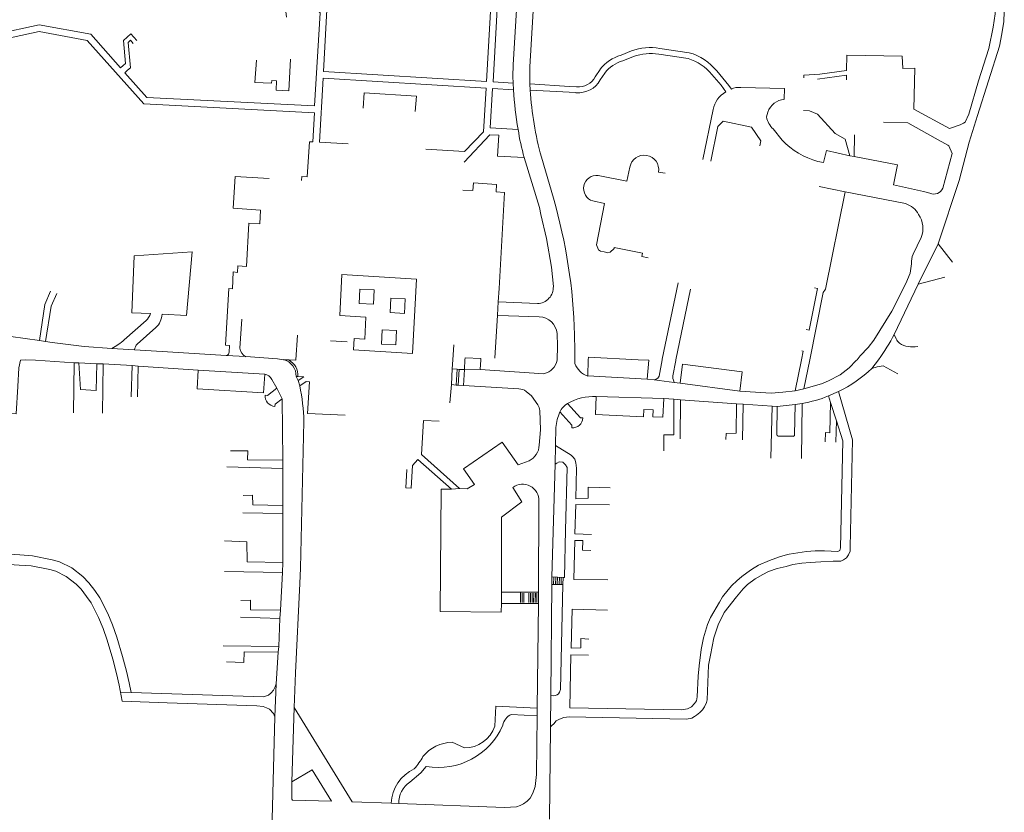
# Model space of a CAD drawing. Extents: x 145000 to 155000, y 457500 to 470000.
# Tile 42 of 196: x 145197 to 145468, y 462375 to 462594. Entities that reach past the tile are written whole.
import ezdxf

# ---------------------------------------------------------------- set-up
doc = ezdxf.new("R2010")
doc.units = 0
doc.header["$LTSCALE"] = 0.2
doc.header["$MEASUREMENT"] = 0
doc.layers.add('kant verharding', color=252, linetype='Continuous', lineweight=0)

msp = doc.modelspace()

# ---------------------------------------------------------------- linework, layer by layer
at = {"layer": 'kant verharding', "lineweight": 0}
for p, q in [((145343.6, 462440.17), (145343.53, 462438.14)), ((145344.11, 462440.15), (145344.05, 462438.13)), ((145344.62, 462440.13), (145344.56, 462438.12)), ((145345.13, 462440.11), (145345.07, 462438.11)), ((145345.64, 462440.1), (145345.59, 462438.1))]:
    msp.add_line(p, q, dxfattribs=at)
at = {"layer": 'kant verharding', "lineweight": 0, "flags": 128}
for points in [[(145455.38, 462564.6), (145456.29, 462565.06), (145456.79, 462565.35), (145457.8, 462567.59), (145460.4, 462576.73), (145463.23, 462585.64), (145464.44, 462591.53), (145465.01, 462595.2), (145465.13, 462598.32), (145465.02, 462601.2), (145464.84, 462603.97), (145464.16, 462607.26), (145462.08, 462616.16), (145457.07, 462636.46), (145452.47, 462653.33)], [(145449.36, 462531.91), (145455.11, 462549.3), (145457.89, 462559.84), (145460.17, 462567.21), (145466.24, 462586.3), (145466.86, 462589.72), (145467.38, 462593.11), (145467.5, 462595.76), (145467.52, 462599.64), (145467.25, 462602.87), (145466.93, 462605.3), (145465.95, 462610.14), (145463.85, 462619.22), (145461.42, 462629.75), (145457.05, 462647.67)], [(145281.72, 462606.58), (145280.23, 462579.3), (145325.05, 462576.55), (145327.44, 462618.4)], [(145329.24, 462618.3), (145326.89, 462576.43), (145332.41, 462576.08)], [(145334.45, 462614.59), (145332.45, 462581.14)], [(145270.09, 462594.26), (145269.47, 462599.02), (145270.29, 462599.77), (145272.1, 462597.63), (145274.42, 462599.87), (145272.61, 462601.93), (145272.95, 462602.27), (145279.31, 462595.48), (145277.81, 462569.84), (145231.63, 462572.16), (145225.56, 462578.93), (145226.35, 462579.64)], [(145337, 462575.93), (145337, 462580.58), (145338.3, 462602.26)], [(145225.14, 462581.01), (145224.36, 462580.34), (145216.21, 462589.55), (145201.99, 462592.2), (145190.14, 462589.58)], [(145189.72, 462587.62), (145202.02, 462590.34), (145215.26, 462587.87), (145223, 462579.13), (145230.78, 462570.38), (145277.76, 462567.98), (145277.3, 462559.94), (145276.37, 462560), (145275.78, 462550.34), (145274.31, 462550.39), (145274.23, 462549.32)], [(145228.86, 462587.86), (145227.26, 462589.66), (145225.2, 462587.84), (145225.77, 462581.56), (145225.14, 462581.01)], [(145226.35, 462579.64), (145227.12, 462580.33), (145226.47, 462587.33), (145227.12, 462587.93), (145227.92, 462587.03)], [(145372.74, 462585.69), (145380.79, 462584.49)], [(145362.09, 462583.85), (145364.96, 462585)], [(145362.58, 462582.29), (145365.54, 462583.46)], [(145372.49, 462584.07), (145380.55, 462582.87)], [(145455.38, 462564.6), (145452.42, 462563.66), (145442.68, 462568.96), (145442.92, 462580.2), (145439.59, 462580.17), (145439.4, 462583.55), (145424.17, 462583.79), (145424.12, 462579.61), (145416.75, 462578.59), (145412.34, 462578.33), (145412.34, 462577.59)], [(145271.2, 462582.7), (145270.66, 462573.97), (145267.22, 462574.18), (145267.35, 462576.72), (145266.02, 462576.8), (145265.98, 462576.07), (145261.39, 462576.32), (145261.77, 462582.41)], [(145308.4, 462557.96), (145319.02, 462557.28), (145324.24, 462562.74), (145324.95, 462574.72), (145280.12, 462577.49), (145279.14, 462559.84), (145287.02, 462559.37)], [(145354.99, 462577.83), (145356.32, 462579.91)], [(145356.39, 462576.99), (145357.6, 462578.89)], [(145387.1, 462578.49), (145389.63, 462575.53), (145390.89, 462573.71)], [(145388.4, 462579.49), (145391.76, 462575.42), (145392.46, 462574.45)], [(145416.1, 462577.2), (145424.11, 462578.29), (145424.1, 462577.04)], [(145332.41, 462576.08), (145332.55, 462574.23), (145326.75, 462574.61), (145326.13, 462563.84), (145333.78, 462563.39)], [(145337.11, 462574.21), (145337, 462575.93)], [(145337, 462575.93), (145347.91, 462575.23), (145349.84, 462575.12)], [(145395, 462574.93), (145407.04, 462574.65)], [(145291.13, 462569.18), (145291.39, 462573.48), (145305.78, 462572.57), (145305.5, 462568.3)], [(145337.11, 462574.21), (145349.69, 462573.49)], [(145407.04, 462574.65), (145407, 462571.66)], [(145387.4, 462568.89), (145384.62, 462555.1)], [(145402.47, 462568.13), (145402.13, 462566.8)], [(145425.04, 462556.13), (145423.78, 462560.7), (145421.02, 462562.23), (145416.16, 462567.54), (145413.98, 462568.52), (145412.24, 462568.57)], [(145386.8, 462554.65), (145388.74, 462564.22), (145390.19, 462565.6), (145397.98, 462563.97), (145400.54, 462560.23), (145400.26, 462558.86)], [(145434.26, 462565.37), (145440.97, 462565.2), (145448.52, 462560.96), (145452.02, 462559.03), (145452.28, 462558.89), (145453.19, 462556.71), (145450.6, 462547.2)], [(145335.47, 462555.62), (145328.12, 462556.01), (145328.44, 462561.76), (145326.03, 462561.9), (145318.98, 462554.35)], [(145403.95, 462563.52), (145406.43, 462560.4)], [(145426.23, 462555.88), (145426.34, 462561.91)], [(145416.2, 462554.54), (145417.77, 462554.25), (145418.58, 462557.56), (145425.04, 462556.13)], [(145426.23, 462555.88), (145425.04, 462556.13)], [(145447.05, 462545.81), (145445.3, 462546.25), (145437.05, 462548.13), (145438.14, 462553.59), (145426.23, 462555.88)], [(145335.47, 462555.62), (145339.65, 462541.87), (145340.04, 462540), (145341.59, 462533.35), (145342.96, 462525.44), (145343.47, 462520.16)], [(145340.17, 462555.76), (145343.48, 462544.48)], [(145254.31, 462502.1), (145254.39, 462503.9), (145253.25, 462503.95), (145254.17, 462519.62), (145255.19, 462519.46), (145255.38, 462524.17), (145256.55, 462524.01), (145256.66, 462525.83), (145259.03, 462525.67), (145259.7, 462537.57), (145262.7, 462537.38), (145262.94, 462541.19), (145255.42, 462541.66), (145255.94, 462550.4), (145265.3, 462549.84)], [(145364.52, 462553), (145363.69, 462549.14), (145355.82, 462550.72)], [(145374.23, 462551.31), (145372.41, 462551.65)], [(145328.52, 462519.57), (145330.03, 462546), (145327.75, 462546.16), (145327.86, 462548.23), (145321.47, 462548.63), (145321.33, 462546.55), (145318.58, 462546.62)], [(145414.01, 462500), (145417.74, 462518.45), (145418.32, 462519.44), (145423.76, 462546.22)], [(145423.76, 462546.22), (145416.56, 462547.63)], [(145423.76, 462546.22), (145440.36, 462542.95)], [(145354.37, 462543.69), (145357.57, 462542.99), (145355.3, 462531.63), (145355.9, 462530.2), (145356.4, 462529.85), (145357.44, 462529.66), (145358.47, 462529.42), (145359.07, 462529.55), (145360.19, 462530.63), (145360.24, 462530.87), (145367.95, 462529.31), (145367.78, 462528.42), (145369.54, 462528.07)], [(145444.67, 462533.62), (145442.42, 462529.02)], [(145443.81, 462520.75), (145449.36, 462531.91)], [(145453.26, 462526.81), (145449.36, 462531.91)], [(145232.68, 462512.67), (145227.53, 462512.88), (145228.14, 462528.6), (145244.1, 462529.66), (145242.59, 462512.14), (145235.88, 462512.49)], [(145442.03, 462526.4), (145441.67, 462523.8), (145440.39, 462520.96)], [(145291.6, 462505.68), (145288.71, 462505.81), (145288.49, 462502.72), (145304.68, 462501.74), (145305.86, 462522.15), (145285.31, 462523.42), (145284.71, 462512.13), (145291.87, 462511.72), (145291.6, 462505.68)], [(145373.41, 462500), (145373.43, 462500.11), (145377.77, 462521.17)], [(145427.01, 462500), (145427.91, 462501.04), (145430.09, 462503.36), (145431.59, 462505.39), (145436.63, 462513.39), (145440.39, 462520.96)], [(145437.25, 462506.97), (145443.81, 462520.75)], [(145443.81, 462520.75), (145451.19, 462522.75)], [(145202.1, 462505.24), (145203.58, 462515.2), (145205.16, 462518.84)], [(145203.81, 462504.99), (145205.3, 462514.75), (145206.85, 462518.18)], [(145290.22, 462519.43), (145294.18, 462519.26), (145294.01, 462515.3), (145290.06, 462515.47), (145290.22, 462519.43)], [(145328.31, 462515.91), (145328.52, 462519.57)], [(145377.18, 462500), (145381.21, 462519.37)], [(145415.27, 462519.75), (145416.12, 462519.61), (145413.83, 462508.1), (145413, 462508.27)], [(145298.76, 462516.93), (145302.75, 462516.74), (145302.56, 462512.75), (145298.57, 462512.94), (145298.76, 462516.93)], [(145328.31, 462515.91), (145328.09, 462512.23)], [(145339.11, 462515.42), (145328.31, 462515.91)], [(145225.44, 462505.43), (145231.43, 462510.75)], [(145257.73, 462511.15), (145257.26, 462503.14)], [(145328.09, 462512.23), (145327.39, 462500.42)], [(145331.16, 462512.1), (145328.09, 462512.23)], [(145339.61, 462511.81), (145331.16, 462512.1)], [(145234.14, 462508.83), (145229.01, 462504.3)], [(145296.38, 462508.23), (145300.33, 462508.01), (145300.11, 462504.06), (145296.16, 462504.28), (145296.38, 462508.23)], [(145344.53, 462500), (145344.64, 462503.75), (145344.52, 462507.18)], [(145202.1, 462505.24), (145194.27, 462506.35)], [(145203.81, 462504.99), (145202.1, 462505.24)], [(145228.28, 462502.69), (145222.01, 462503.08), (145214.39, 462503.67), (145205.6, 462504.74), (145203.81, 462504.99)], [(145273.09, 462506.73), (145272.6, 462500)], [(145286.77, 462504.91), (145282.2, 462505.15)], [(145349.31, 462506.84), (145349.42, 462502.58), (145349.42, 462500)], [(145437.25, 462506.97), (145437.79, 462505.75)], [(145253.5, 462501.16), (145235.87, 462502.22), (145228.28, 462502.69)], [(145316.05, 462504.12), (145315.82, 462500)], [(145411.82, 462502.43), (145412.18, 462502.36), (145411.71, 462500)], [(145188.03, 462485.21), (145195.7, 462485.08), (145196.14, 462492.65), (145196.44, 462497.72), (145196.88, 462499.84), (145198.28, 462499.99), (145201.03, 462499.87), (145211.65, 462499.17)], [(145211.65, 462499.17), (145211.48, 462485.35)], [(145211.65, 462499.17), (145212.97, 462499.17)], [(145212.97, 462499.17), (145213.36, 462491.79), (145217.73, 462491.47), (145217.85, 462498.87)], [(145217.85, 462498.87), (145212.97, 462499.17)], [(145258.84, 462500.83), (145253.5, 462501.16)], [(145267.56, 462500.27), (145258.84, 462500.83)], [(145267.56, 462500.27), (145269.22, 462500)], [(145269.24, 462500), (145269.22, 462500)], [(145269.24, 462500), (145269.22, 462500)], [(145270.71, 462499.93), (145269.24, 462500)], [(145272.6, 462500), (145272.59, 462499.84), (145270.71, 462499.93)], [(145315.82, 462500), (145315.67, 462497.45)], [(145319.01, 462497.39), (145319.15, 462500)], [(145319.15, 462500), (145319.18, 462500.55), (145323.5, 462500.35), (145323.48, 462500)], [(145323.48, 462500), (145323.36, 462497.25)], [(145344.52, 462499.9), (145344.53, 462500)], [(145349.42, 462500), (145349.42, 462498.93)], [(145352.93, 462495.51), (145353.09, 462500)], [(145353.09, 462500), (145353.11, 462500.69), (145366.8, 462500)], [(145366.8, 462500), (145369.71, 462499.85), (145369.31, 462494.66)], [(145371.21, 462494.48), (145371.77, 462494.64), (145372.2, 462494.95), (145372.56, 462495.48), (145373.41, 462500)], [(145376.72, 462493.75), (145376.48, 462494.36), (145376.35, 462494.86), (145376.33, 462495.53), (145377.13, 462499.73), (145377.18, 462500)], [(145411.71, 462500), (145409.98, 462491.42)], [(145412.39, 462491.99), (145417.22, 462493.39), (145419.15, 462494.13), (145422.38, 462495.84), (145424.87, 462497.73), (145426.79, 462499.75), (145427.01, 462500)], [(145412.39, 462491.99), (145414.01, 462500)], [(145431.08, 462497.55), (145432.94, 462500)], [(145217.85, 462498.87), (145219.67, 462498.81)], [(145219.67, 462498.81), (145219.43, 462485.27)], [(145219.67, 462498.81), (145227.57, 462498.4)], [(145227.57, 462498.4), (145227.31, 462489.8)], [(145227.57, 462498.4), (145229.22, 462498.21)], [(145229.22, 462498.21), (145229.03, 462489.77)], [(145229.22, 462498.21), (145245.76, 462497.08)], [(145264.06, 462496.01), (145263.73, 462490.91), (145245.51, 462491.97), (145245.76, 462497.08)], [(145245.76, 462497.08), (145264.06, 462496.01)], [(145315.67, 462497.45), (145315.43, 462493.13)], [(145317, 462497.37), (145315.67, 462497.45)], [(145316.78, 462493.02), (145317, 462497.37)], [(145317, 462497.37), (145317.54, 462497.34)], [(145317.29, 462492.98), (145317.54, 462497.34)], [(145317.54, 462497.34), (145319, 462497.26)], [(145319, 462497.26), (145318.74, 462492.92)], [(145319, 462497.26), (145319.01, 462497.39)], [(145323.36, 462497.25), (145319.01, 462497.39)], [(145323.36, 462497.25), (145340.87, 462496.14)], [(145394.73, 462491.32), (145395.39, 462496.62), (145379.04, 462498.79), (145378.36, 462493.54)], [(145432.51, 462498.02), (145431.08, 462497.55)], [(145438.22, 462496.09), (145434.18, 462498.3), (145432.51, 462498.02)], [(145267.44, 462492.12), (145266.06, 462494.56)], [(145272.7, 462495.39), (145273.24, 462494.26)], [(145272.7, 462495.39), (145273.2, 462495.36)], [(145273.2, 462495.36), (145274.79, 462495.25), (145273.24, 462494.26)], [(145273.24, 462494.26), (145273.7, 462492.77)], [(145273.7, 462492.77), (145275.49, 462493.95), (145276.4, 462493.9), (145275.87, 462485.14), (145286.2, 462484.76)], [(145369.31, 462494.66), (145352.93, 462495.51)], [(145369.31, 462494.66), (145371.21, 462494.48)], [(145371.21, 462494.48), (145376.72, 462493.75)], [(145376.72, 462493.75), (145378.36, 462493.54)], [(145378.36, 462493.54), (145394.73, 462491.32)], [(145267.44, 462492.12), (145264.8, 462490.16), (145264.17, 462490.21)], [(145268.88, 462489.18), (145267.44, 462492.12)], [(145314.99, 462488.16), (145315.43, 462493.13)], [(145315.43, 462493.13), (145316.78, 462493.02)], [(145316.78, 462493.02), (145317.29, 462492.98)], [(145318.74, 462492.92), (145317.29, 462492.98)], [(145318.74, 462492.92), (145333.96, 462491.94)], [(145335.97, 462491.26), (145337.42, 462490.06), (145339.22, 462487.56)], [(145342.69, 462398.91), (145343.01, 462399.35), (145343.57, 462399.8), (145344.27, 462400.57), (145345.12, 462401.04), (145346.37, 462401.51), (145347.82, 462401.7), (145380.1, 462401.07), (145381.6, 462401.31), (145382.33, 462401.76), (145382.88, 462402.18), (145383.81, 462402.88), (145384.51, 462403.62), (145385.04, 462404.47), (145385.62, 462405.64), (145385.75, 462406.39), (145386.19, 462415.89), (145386.66, 462418.69), (145387.61, 462423.43), (145388.82, 462426.98), (145390.44, 462430.44), (145393.84, 462434.75), (145395.65, 462436.92), (145396.9, 462438.16), (145399.01, 462439.7), (145401.09, 462440.87), (145402.62, 462441.66), (145405.02, 462442.55), (145407.55, 462443.09), (145409.38, 462443.6), (145411.81, 462443.97), (145414.13, 462444.21), (145417.03, 462444.39), (145420.43, 462444.53), (145422.53, 462444.54), (145423.26, 462444.94), (145424.09, 462445.43), (145424.69, 462446.25), (145425.15, 462447.33), (145425.1, 462448.4), (145425.72, 462477.92), (145421.92, 462491.24)], [(145394.73, 462491.32), (145403.41, 462490.76), (145406.56, 462491.04), (145409.98, 462491.42)], [(145409.98, 462491.42), (145412.39, 462491.99)], [(145419.15, 462490.01), (145421.92, 462491.24)], [(145266.87, 462487.14), (145266.92, 462487.73), (145268.88, 462489.18)], [(145268.88, 462489.18), (145269.09, 462472.32)], [(145373.85, 462489.28), (145373.63, 462484.21), (145370.87, 462484.3), (145370.92, 462486.15), (145368.32, 462486.25), (145368.25, 462484.26), (145355.11, 462484.94), (145355.26, 462489.88)], [(145355.26, 462489.88), (145373.85, 462489.28)], [(145373.86, 462474.92), (145373.83, 462479.32), (145376.6, 462479.28), (145376.61, 462489.09)], [(145373.85, 462489.28), (145376.61, 462489.09)], [(145376.61, 462489.09), (145378.46, 462488.96)], [(145378.46, 462488.96), (145378.32, 462478.18)], [(145378.46, 462488.96), (145393.85, 462487.86)], [(145419.71, 462488.24), (145419.56, 462479.87), (145418.3, 462479.92), (145418.28, 462477.4)], [(145419.15, 462490.01), (145419.71, 462488.24)], [(145419.71, 462488.24), (145421.33, 462483.14)], [(145339.73, 462485.98), (145339.89, 462480.69), (145339.59, 462476.46)], [(145348.54, 462481.24), (145348.56, 462481.94), (145345.24, 462485.6)], [(145347.39, 462487.96), (145350.96, 462484.02), (145351.62, 462483.95)], [(145393.85, 462487.86), (145393.76, 462479.73), (145391.01, 462479.69), (145390.92, 462478)], [(145393.85, 462487.86), (145395.69, 462487.73)], [(145395.69, 462487.73), (145395.52, 462477.94)], [(145395.69, 462487.73), (145403.71, 462487.16)], [(145403.32, 462472.91), (145403.71, 462487.16)], [(145403.71, 462487.16), (145405.07, 462487.07)], [(145404.91, 462479.45), (145405.07, 462487.07)], [(145405.07, 462487.07), (145410, 462487.63)], [(145410, 462487.63), (145409.82, 462479.3)], [(145410, 462487.63), (145411.89, 462487.93)], [(145411.7, 462472.78), (145411.89, 462487.93)], [(145272.14, 462404.24), (145272.53, 462413.81), (145273.7, 462438.43), (145273.92, 462442.58), (145274.85, 462483)], [(145317.64, 462464.56), (145307.22, 462473.92), (145307.76, 462483.25), (145312.02, 462483.03)], [(145421.33, 462483.14), (145423.07, 462477.64), (145422.5, 462448.22), (145422.32, 462447.52), (145421.77, 462447.19), (145418.07, 462447.41), (145415.52, 462447.4), (145413.07, 462447.21), (145410.77, 462446.87), (145408.37, 462446.43), (145407.24, 462446.19), (145405.69, 462445.72), (145402.89, 462444.76), (145399.95, 462443.45), (145398.02, 462442.21), (145396.72, 462441.29), (145395.31, 462440.3), (145393.91, 462439.1), (145392.55, 462437.83), (145391.6, 462436.61), (145390.04, 462434.75), (145389.2, 462433.25), (145386.71, 462428.99), (145385.9, 462427.09), (145384.81, 462423.42), (145384.11, 462420.2), (145383.54, 462415.7), (145383.28, 462412.93), (145383.05, 462407.16), (145382.82, 462406.08), (145382.27, 462405.33), (145381.49, 462404.49), (145380.36, 462403.89), (145378.86, 462403.6), (145348.01, 462404.17), (145348.31, 462418.77), (145353.11, 462418.7)], [(145421.2, 462477.32), (145421.33, 462483.14)], [(145344.16, 462481.36), (145344.09, 462476.36)], [(145336.78, 462472.17), (145333.83, 462471.1), (145329.43, 462477.32), (145318.77, 462469.91), (145321.76, 462465.68), (145319.8, 462464.48), (145317.64, 462464.56)], [(145409.4, 462478.9), (145405.34, 462478.95)], [(145269.09, 462472.32), (145259.34, 462472.47), (145259.45, 462474.95), (145254.68, 462474.92)], [(145344.09, 462476.36), (145344.01, 462471.26)], [(145344.09, 462476.36), (145348.35, 462473.74), (145348.82, 462473.27), (145349.42, 462472.64), (145349.67, 462471.61), (145349.88, 462470.16), (145349.67, 462461.71), (145353.02, 462461.85), (145353.03, 462464.87), (145359.06, 462464.77)], [(145269.03, 462470), (145269.09, 462472.32)], [(145315.42, 462464.37), (145306.16, 462472.56), (145304.76, 462470.87), (145304.37, 462464.67), (145302.9, 462464.74), (145303.2, 462469.75)], [(145346.15, 462440.08), (145346.58, 462440.06), (145346.85, 462453.03), (145347.23, 462470.28), (145346.81, 462471.05), (145346.41, 462471.4), (145346.04, 462471.83), (145345.07, 462471.86), (145344.39, 462471.54), (145344.01, 462471.26)], [(145253.63, 462470.5), (145269.03, 462470)], [(145269.03, 462470), (145269.05, 462459.9)], [(145344.01, 462471.26), (145343.09, 462440.19)], [(145315.42, 462464.37), (145312.6, 462464.34), (145312.37, 462430.69), (145329.15, 462430.47), (145329.22, 462432.87)], [(145317.64, 462464.56), (145315.42, 462464.37)], [(145329.22, 462435.98), (145329.23, 462456.64), (145334.82, 462460.89), (145332.33, 462464.85)], [(145258.16, 462462.63), (145260.74, 462462.66), (145260.76, 462460.04), (145269.05, 462459.9)], [(145339.48, 462461.04), (145339.42, 462435.97)], [(145269.05, 462459.9), (145269.05, 462457.63)], [(145353.92, 462451.9), (145349.39, 462452.07), (145349.66, 462460.14), (145358.92, 462460.02)], [(145258.06, 462457.85), (145269.05, 462457.63)], [(145269.05, 462457.63), (145269.08, 462444.13)], [(145358.48, 462439.37), (145349.11, 462439.52), (145349.36, 462450.22), (145351.61, 462450.23), (145351.52, 462447.56), (145353.82, 462447.49)], [(145227.33, 462408.4), (145226.74, 462411.05), (145226.01, 462414.26), (145224.98, 462418.31), (145223.38, 462423.64), (145222.22, 462427), (145220.91, 462430.18), (145218.71, 462434.49), (145217.29, 462436.5), (145215.7, 462438.61), (145214.08, 462440.29), (145210.97, 462442.7), (145207.63, 462444.39), (145205.56, 462444.95), (145200.21, 462446.01), (145196.74, 462446.27), (145171.87, 462447.87)], [(145253.03, 462450.11), (145259.18, 462449.85), (145259.23, 462444.32), (145269.08, 462444.13)], [(145224.86, 462405.99), (145224.01, 462410.44), (145223.29, 462413.6), (145222.28, 462417.57), (145220.71, 462422.78), (145219.6, 462426.01), (145218.37, 462429.01), (145216.3, 462433.04), (145215.03, 462434.85), (145213.57, 462436.79), (145212.21, 462438.2), (145209.47, 462440.33), (145206.62, 462441.77), (145204.92, 462442.23), (145199.83, 462443.23), (145196.54, 462443.48), (145168.22, 462445.25)], [(145269.08, 462444.13), (145268.97, 462441.43)], [(145253.02, 462441.73), (145268.97, 462441.43)], [(145268.97, 462441.43), (145268.42, 462431.05)], [(145343.02, 462438.16), (145343.09, 462440.19)], [(145343.09, 462440.19), (145346.15, 462440.08)], [(145346.15, 462440.08), (145346.1, 462438.09)], [(145343.02, 462438.16), (145342.78, 462407.65)], [(145342.78, 462407.65), (145343.43, 462407.52), (145343.93, 462407.59), (145344.48, 462407.72), (145344.93, 462408.06), (145345.18, 462408.51), (145345.41, 462409.26), (145346.1, 462438.09)], [(145346.1, 462438.09), (145343.02, 462438.16)], [(145329.22, 462432.87), (145329.22, 462435.98)], [(145339.42, 462435.97), (145329.22, 462435.98)], [(145334.47, 462435.78), (145334.45, 462433.16)], [(145334.92, 462435.77), (145334.9, 462433.15)], [(145335.37, 462435.77), (145335.35, 462433.15)], [(145336.72, 462435.76), (145336.7, 462433.14)], [(145337.17, 462435.76), (145337.15, 462433.14)], [(145337.62, 462435.75), (145337.6, 462433.13)], [(145338.07, 462435.75), (145338.05, 462433.13)], [(145338.52, 462435.75), (145338.5, 462433.12)], [(145338.97, 462435.74), (145338.95, 462433.12)], [(145339.42, 462435.97), (145339.4, 462432.89)], [(145268.42, 462431.05), (145260.14, 462431.19), (145260.18, 462433.77), (145257.5, 462433.68)], [(145339.4, 462432.89), (145329.22, 462432.87)], [(145339.4, 462432.89), (145339.03, 462404.04)], [(145353.2, 462423.1), (145351, 462423.23), (145351.07, 462420.66), (145348.34, 462420.6), (145348.69, 462431.29), (145358.39, 462431.02)], [(145257.41, 462429.13), (145268.23, 462428.75)], [(145268.23, 462428.75), (145267.92, 462421.06)], [(145268.23, 462428.75), (145268.42, 462431.05)], [(145252.61, 462421.23), (145267.92, 462421.06)], [(145267.92, 462421.06), (145267.78, 462419.52)], [(145267.78, 462419.52), (145258.41, 462419.63), (145258.37, 462416.68), (145253.6, 462416.83)], [(145267.19, 462410.79), (145267.78, 462419.52)], [(145227.33, 462408.4), (145263.77, 462407.23), (145265.15, 462407.67), (145265.86, 462408.32), (145266.48, 462409.04), (145266.89, 462409.81), (145267.02, 462410.19), (145267.19, 462410.79)], [(145267.19, 462410.79), (145266.87, 462401.71)], [(145224.38, 462408.49), (145227.33, 462408.4)], [(145342.78, 462407.65), (145342.69, 462398.91)], [(145266.87, 462401.71), (145266.7, 462402.19), (145266.45, 462402.61), (145265.38, 462403.77), (145264.56, 462404.17), (145263.64, 462404.53), (145261.91, 462404.69), (145237.27, 462405.58), (145224.86, 462405.99)], [(145271.54, 462383.76), (145272.14, 462404.24)], [(145298.86, 462377.91), (145288.11, 462378.31), (145272.14, 462404.24)], [(145339.03, 462404.04), (145327.62, 462404.61), (145327.34, 462399.15)], [(145252.99, 462277.35), (145255.5, 462278.35), (145256.83, 462279.01), (145257.83, 462279.66), (145259.61, 462281.3), (145261.47, 462283.39), (145262.58, 462285.46), (145263.47, 462287.61), (145264.03, 462290.46), (145264.18, 462295.45), (145264.94, 462327.87), (145266.87, 462401.71)], [(145339, 462401.97), (145338.8, 462385.82), (145338.48, 462382.55), (145338.15, 462381.65), (145337.75, 462380.52), (145337.09, 462379.33), (145336.24, 462378.51), (145335.26, 462377.76), (145334.36, 462377.27), (145333.3, 462376.9), (145330.03, 462376.74), (145300.92, 462377.83)], [(145339, 462401.97), (145331.89, 462402.37)], [(145339.03, 462404.04), (145339, 462401.97)], [(145342.69, 462398.91), (145342.68, 462398.57), (145342.38, 462373.5)], [(145319.03, 462393.13), (145315.59, 462394.74)], [(145308.51, 462388.04), (145307.04, 462386.32), (145303.99, 462383.73)], [(145271.54, 462383.76), (145277.15, 462387.11), (145282.43, 462378.46), (145271.71, 462378.77), (145271.51, 462378.99), (145271.57, 462379.39), (145271.54, 462383.76)], [(145300.92, 462377.83), (145298.86, 462377.91)]]:
    msp.add_lwpolyline(points, dxfattribs=at)
at = {"layer": 'kant verharding', "lineweight": 0}
for centre, radius, start, end in [((145370.19, 462570.25), 15.65, 80.6023, 109.517), ((145365.67, 462572.41), 11.99, 107.3561, 141.2651), ((145370.19, 462570.26), 14, 80.5349, 109.3975), ((145376.63, 462569.91), 13.54, 39.3377, 73.1733), ((145376.74, 462570.03), 15.02, 39.0489, 74.3596), ((145372.71, 462578.23), 40.36, 175.8714, 183.0651), ((145365.68, 462572.4), 10.37, 107.3801, 141.2321), ((145350.32, 462580.45), 5.36, 264.8825, 330.6961), ((145350.32, 462580.45), 6.99, 264.8789, 330.2787), ((145394.53, 462570.43), 4.53, 83.9871, 117.1541), ((145419.76, 462578.66), 87.33, 182.9089, 190.0708), ((145431.17, 462580.33), 94.26, 183.7241, 195.1079), ((145394.67, 462567.3), 7.43, 120.5442, 167.6972), ((145407.42, 462566.44), 5.23, 94.6444, 161.1983), ((145407.81, 462567.8), 5.77, 189.9846, 227.9645), ((145386.57, 462570.83), 53.31, 188.0279, 196.5795), ((145422.21, 462575.63), 21.93, 223.9767, 254.0802), ((145368.46, 462552.29), 4, 350.8062, 169.7839), ((145355.39, 462547.14), 3.6, 83.2006, 253.4843), ((145448.12, 462548.31), 2.72, 246.7278, 335.9224), ((145198.49, 462502.73), 150.88, 1.5575, 16.0604), ((145438.41, 462536.93), 6.32, 28.7296, 71.9929), ((145438.25, 462536.1), 6.89, 338.8508, 34.146), ((145446.83, 462527.02), 4.84, 155.6905, 187.3618), ((145338.93, 462519.96), 4.54, 272.2885, 2.543), ((145227.15, 462514.89), 5.95, 315.926, 338.083), ((145230.07, 462513.01), 5.83, 314.2699, 354.9274), ((145339.47, 462506.75), 5.06, 4.8717, 88.4673), ((145212.7, 462520.3), 19.58, 298.3817, 310.58), ((145385.84, 462533.93), 58.05, 324.2333, 332.3225), ((145440.03, 462506.46), 2.36, 197.5567, 234.9224), ((145442.22, 462510.01), 6.52, 237.114, 283.0474), ((145230.73, 462502.56), 2.45, 134.6826, 176.8974), ((145253.33, 462502.13), 0.982, 280.0506, 358.0833), ((145260.16, 462503.43), 2.92, 185.7996, 243.0928), ((145269.22, 462500), 0.00461, 49.3987, 102.5288), ((145268.14, 462495.57), 4.57, 357.7797, 76.2102), ((145268.13, 462495.56), 5.07, 357.6436, 59.4439), ((145339.95, 462500.69), 4.64, 281.462, 350.1157), ((145354.76, 462500.89), 5.69, 200.1699, 251.1704), ((145405.07, 462525.46), 38.15, 296.2172, 312.9855), ((145263.51, 462493.14), 2.92, 29.2114, 79.1238), ((145221.63, 462481.72), 53.23, 1.3797, 11.9801), ((145334.12, 462489.12), 2.83, 49.2193, 93.1406), ((145267.04, 462490.02), 2.88, 176.1647, 266.5813), ((145354.78, 462474.73), 15.16, 88.1642, 119.1603), ((145405.07, 462525.45), 38.14, 280.3059, 291.6682), ((145335.46, 462485.5), 4.29, 6.3704, 28.7119), ((145358.94, 462479.85), 14.85, 157.2198, 174.1418), ((145349.86, 462483.56), 5.04, 119.2409, 156.2093), ((145348.73, 462484.13), 2.9, 266.2191, 356.3968), ((145405.38, 462479.42), 0.475, 177.155, 264.427), ((145409.42, 462479.29), 0.395, 266.8452, 1.0563), ((145334.6, 462476.66), 4.99, 295.9273, 357.6977), ((145335.01, 462461.26), 4.48, 357.1334, 126.7258), ((145333.56, 462398.69), 4.04, 114.2948, 170.1437), ((145311.79, 462407.17), 19.42, 260.2531, 336.3322), ((145319.07, 462401.81), 8.69, 269.7325, 342.1269), ((145316.07, 462383.74), 11.01, 92.4849, 140.2717), ((145288.42, 462401.73), 22.09, 319.5366, 330.2773), ((145309.73, 462377.5), 10.87, 114.4936, 177.8508), ((145307.94, 462377.92), 7.02, 124.2309, 180.7817)]:
    msp.add_arc(centre, radius, start, end, dxfattribs=at)

doc.saveas('drawing.dxf')
